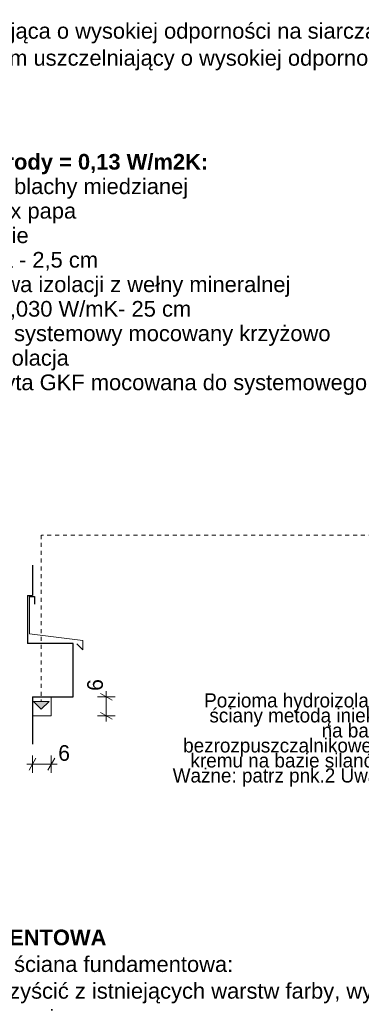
# Model space of a CAD drawing. Extents: x -396299 to -11759, y -15022 to 18278.
# Tile 88 of 205: x -199586 to -195229, y -5196 to 7373. Entities that reach past the tile are written whole.
import ezdxf

# ---------------------------------------------------------------- set-up
doc = ezdxf.new("R2010")
doc.units = 0
doc.header["$MEASUREMENT"] = 0
doc.linetypes.add('Hidden Line', pattern=[100, 50, -50])
doc.layers.add('Arch opisy', color=7, linetype='Continuous')
doc.layers.add('Arch wymiary', color=7, linetype='Continuous')
doc.layers.add('Arch opisy_Nr_Pióra__3', color=7, linetype='Continuous', lineweight=20, true_color=0xff6600)
for name, color, linetype, lineweight in [('Arch opisy_Nr_Pióra__5', 7, 'Continuous', 13), ('Arch wymiary_Nr_Pióra__21', 7, 'Continuous', 13), ('Arch wymiary_Nr_Pióra__5', 7, 'Continuous', 13), ('INWENT.ŚCIANY_Nr_Pióra__1', 7, 'Continuous', 25), ('INWENT.ŚCIANY_Nr_Pióra__21', 7, 'Continuous', 13)]:
    doc.layers.add(name, color=color, linetype=linetype, lineweight=lineweight)
doc.styles.add('GENERATED_STYLE_1', font='txt')
doc.styles.add('GENERATED_STYLE_3', font='txt')
doc.styles.add('GENERATED_STYLE_8', font='arial.ttf')
doc.dimstyles.new('GENERATED_STYLE__11', dxfattribs={"dimtxt": 0.18, "dimasz": 109.44, "dimexe": 0.18, "dimexo": 0.0625, "dimgap": 0.09, "dimtad": 0, "dimtih": 1, "dimtoh": 1, "dimdec": 4, "dimzin": 0, "dimdsep": 46, "dimcen": 0.09, "dimadec": 0, "dimazin": 0, "dimtfac": 1, "dimtdec": 4, "dimtmove": 0, "dimatfit": 3, "dimldrblk": 'ARROWHEAD_11', "dimfxl": 0, "dimtolj": 1, "dimtzin": 0, "dimarcsym": 0})
doc.dimstyles.new('GENERATED_STYLE__2', dxfattribs={"dimtxt": 200, "dimasz": 114, "dimexe": 0.18, "dimexo": 0, "dimgap": 0.09, "dimtad": 1, "dimtih": 1, "dimtoh": 1, "dimdec": 0, "dimlfac": 0.1, "dimzin": 0, "dimdsep": 46, "dimtxsty": 'GENERATED_STYLE_1', "dimblk": 'ARROWHEAD_2', "dimblk1": 'ARROWHEAD_2', "dimblk2": 'ARROWHEAD_2', "dimcen": 0.09, "dimclrd": 7, "dimclre": 7, "dimclrt": 7, "dimazin": 0, "dimtfac": 1, "dimtdec": 4, "dimtmove": 2, "dimatfit": 3, "dimfxl": 0, "dimtolj": 1, "dimtzin": 0, "dimarcsym": 0})
doc.dimstyles.new('GENERATED_STYLE__3', dxfattribs={"dimtxt": 200, "dimasz": 114, "dimexe": 0.18, "dimexo": 0, "dimgap": 0.09, "dimtad": 1, "dimdec": 0, "dimlfac": 0.1, "dimzin": 0, "dimdsep": 46, "dimtxsty": 'GENERATED_STYLE_1', "dimblk": 'ARROWHEAD_2', "dimblk1": 'ARROWHEAD_2', "dimblk2": 'ARROWHEAD_2', "dimcen": 0.09, "dimclrd": 7, "dimclre": 7, "dimclrt": 7, "dimazin": 0, "dimtfac": 1, "dimtdec": 4, "dimtmove": 2, "dimatfit": 3, "dimfxl": 0, "dimtolj": 1, "dimtzin": 0, "dimarcsym": 0})

# ---------------------------------------------------------------- blocks, each defined once
blk = doc.blocks.new('Linia_162', base_point=(-193384, 793))
at = {"layer": 'Arch opisy_Nr_Pióra__3', "linetype": 'Continuous'}
blk.add_hatch(color=256, dxfattribs=at).paths.add_polyline_path([(-193384, 793), (-193484, 693), (-193484, 893)], flags=0)
for p, q in [((-193384, 793), (-193484, 893)), ((-193484, 693), (-193484, 893)), ((-193384, 793), (-193484, 693))]:
    blk.add_line(p, q, dxfattribs=at)
at = {"layer": 'Arch opisy_Nr_Pióra__3', "linetype": 'Hidden Line'}
blk.add_line((-193484, 793), (-199310, 793), dxfattribs=at)
blk = doc.blocks.new('Linia_163', base_point=(-199310, 793))
at = {"layer": 'Arch opisy_Nr_Pióra__3', "linetype": 'Continuous'}
blk.add_hatch(color=256, dxfattribs=at).paths.add_polyline_path([(-199310, -1430), (-199410, -1330), (-199210, -1330)], flags=0)
at = {"layer": 'Arch opisy_Nr_Pióra__3', "linetype": 'Hidden Line'}
blk.add_line((-199310, 793), (-199310, -1330), dxfattribs=at)
at = {"layer": 'Arch opisy_Nr_Pióra__3', "linetype": 'Continuous'}
for p, q in [((-199310, -1430), (-199410, -1330)), ((-199410, -1330), (-199210, -1330)), ((-199310, -1430), (-199210, -1330))]:
    blk.add_line(p, q, dxfattribs=at)
blk = doc.blocks.new('*D697')
at = {"layer": 'Arch wymiary_Nr_Pióra__5', "linetype": 'Continuous'}
for p, q in [((-198407, -1315), (-198557, -1229)), ((-198482, -1272), (-198482, -1199)), ((-198369, -1272), (-198594, -1272)), ((-198482, -1512), (-198482, -1272)), ((-198557, -1469), (-198407, -1555)), ((-198369, -1512), (-198594, -1512)), ((-198482, -1585), (-198482, -1512))]:
    blk.add_line(p, q, dxfattribs=at)
at = {"layer": 'Arch wymiary_Nr_Pióra__21', "insert": (-198522, -1194), "char_height": 200, "attachment_point": 7, "rotation": 90, "style": 'GENERATED_STYLE_1'}
blk.add_mtext('{6}', dxfattribs=at)
blk = doc.blocks.new('ARROWHEAD_2')
at = {"color": 0, "linetype": 'Continuous', "lineweight": 0}
for p, q in [((0, 0), (-1, 0)), ((-0.38, -0.66), (0.38, 0.66))]:
    blk.add_line(p, q, dxfattribs=at)
blk = doc.blocks.new('*D698')
at = {"layer": 'Arch wymiary_Nr_Pióra__5', "linetype": 'Continuous'}
for p, q in [((-199496, -2130), (-199423, -2130)), ((-199379, -2055), (-199466, -2205)), ((-199423, -2243), (-199423, -2018)), ((-199423, -2130), (-199183, -2130)), ((-199226, -2205), (-199139, -2055)), ((-199183, -2243), (-199183, -2018)), ((-199183, -2130), (-199109, -2130))]:
    blk.add_line(p, q, dxfattribs=at)
at = {"layer": 'Arch wymiary_Nr_Pióra__21', "insert": (-199094, -2090), "char_height": 200, "attachment_point": 7, "style": 'GENERATED_STYLE_1'}
blk.add_mtext('{6}', dxfattribs=at)
blk = doc.blocks.new('ARROWHEAD_11')
at = {"color": 0, "linetype": 'Continuous', "lineweight": 0}
blk.add_line((0, 0), (-1, 0), dxfattribs=at)
at = {"color": 0, "linetype": 'Continuous', "lineweight": 0, "const_width": 0.25, "flags": 128}
blk.add_lwpolyline([(-0.125, 0, 1), (0.125, 0, 1)], format="xyb", close=True, dxfattribs=at)

msp = doc.modelspace()

# ---------------------------------------------------------------- linework, layer by layer
at = {"layer": 'INWENT.ŚCIANY_Nr_Pióra__1', "linetype": 'Continuous'}
for p, q in [((-199422.6, 412.1), (-199422.6, 24.1)), ((-199486.2, 24.1), (-199486.2, -591.9)), ((-199486.2, 24.1), (-199422.6, 24.1)), ((-199462.6, 8.1), (-199398.5, 8.1)), ((-199398.5, 8.1), (-199398.5, -85.8)), ((-198902.6, -591.9), (-199486.2, -591.9)), ((-198902.6, -1271.9), (-198902.6, -591.9)), ((-199422.6, -1271.9), (-199422.6, -1876.1)), ((-199422.6, -1271.9), (-198902.6, -1271.9))]:
    msp.add_line(p, q, dxfattribs=at)
at = {"layer": 'INWENT.ŚCIANY_Nr_Pióra__21', "linetype": 'Continuous'}
for p, q in [((-199462.6, -466.9), (-199462.6, 8.1)), ((-198782.6, -551.9), (-199462.6, -466.9)), ((-198855.8, -595.5), (-198782.6, -671.9)), ((-198782.6, -551.9), (-198782.6, -671.9)), ((-199182.6, -1271.9), (-199182.6, -1511.9)), ((-199182.6, -1511.9), (-199422.6, -1511.9))]:
    msp.add_line(p, q, dxfattribs=at)

# ---------------------------------------------------------------- block references
at = {"layer": 'Arch opisy', "color": 30, "linetype": 'Hidden Line', "lineweight": 20, "true_color": 0xff6600}
for name, p in [('Linia_162', (-193383.6, 793.2)), ('Linia_163', (-199310.3, 793.2))]:
    msp.add_blockref(name, p, dxfattribs=at)

# ---------------------------------------------------------------- texts
at = {"layer": 'Arch opisy_Nr_Pióra__3', "linetype": 'Continuous', "insert": (-194824.9, -1822.3), "char_height": 180, "width": 3422.12, "attachment_point": 6, "line_spacing_factor": 0.638949, "style": 'GENERATED_STYLE_3'}
msp.add_mtext('{Pozioma hydroizolacja\\Pściany metodą iniekcji\\Pna bazie bezrozpuszczalnikowego \\Pkremu na bazie silanów.\\PWażne: patrz pnk.2 Uwagi}', dxfattribs=at)
at = {"layer": 'Arch opisy_Nr_Pióra__5', "linetype": 'Continuous', "char_height": 200, "width": 9728.552, "attachment_point": 1, "style": 'GENERATED_STYLE_8'}
for s, insert, line_spacing_factor in [('\\A1;{\\fArial|b1|i0|c0|p38;S5 - ŚCIANA FUNDAMENTOWA\\P\\fArial|b0|i0|c0|p38;      - wysokowytrzymała, trójwarstwowa kubełkowa mata ochronna \\P        z funkcją oddzielającą\\P      - elastyczna polimerowa powłoka grubowarstwowa (FPD)\\P      - wodoszczelna szpachlówka uszczelniająca\\P      - mineralny szlam uszczelniający o wysokiej odporności \\P        na siarczany\\P      - powłoka gruntująca o działaniu wzmacniającym\\P      - istniejąca kamienna ściana fundamentowa\\P        a) kamień należy oczyścić z istniejących warstw farby, wykwitów etc.\\P        b) usunąć istniejące spoiny\\P c) przestrzeń po spoinach wypłenić szpachlówka uszczelniająca \\P     o wysokiej odporności na siarczany\\PUWAGA:\\PJeżeli przy odkryciu ściany fundamentowej od wewnątrz okaże się,\\Pże kamień jest tylko warstwą licową a reszta ściany jest wykonana \\Pz cegły należy dół ściany odciąć izolacją poziomą za pomocą \\Piniekcji na bazie bezrozpuszczalnikowego kremu na bazie silanów\\PPionowe izolacje należy ułożyć następująco:\\H1.211654x; \\P\\H0.825318x;      - ceglana ściana fundamentowa\\P- bezrozpuszczalnikowy koncentrat krzemionkujący o działaniu\\P  wzmacniającym\\P\\fCalibri|b0|i0|c0|p34;\\H0.857143x;- \\fArial|b0|i0|c0|p38;\\H1.166667x;szpachlówka uszczelniająca o wysokiej odporności na siarczany\\P- sztywny, mineralny szlam uszczelniający o wysokiej odporności na \\P  siarczany }', (-202825.4, 14915.3), 1.034041), ('\\A1;{\\fArial|b1|i0|c0|p38;D1 - DACH \\P         U całkowite przegrody = 0,13 W/m2K:\\P\\fArial|b0|i0|c0|p38;      - istniejące panaele z blachy miedzianej\\P      - istniejąca izolacja 2 x papa\\P      - istniejące deskowanie\\P      - wentylowana pustka - 2,5 cm\\P      - projektowana warstwa izolacji z wełny mineralnej \\P        o współ. lambda = 0,030 W/mK- 25 cm \\P      - projektowany stelaż systemowy mocowany krzyżowo\\P      - projektowana paroizolacja\\P      - projektowana 2 x płyta GKF mocowana do systemowego stelaża }', (-202825.4, 5972.6), 0.938465), ('\\A1;{\\fArial|b1|i0|c0|p38;S5a - ŚCIANA FUNDAMENTOWA\\P\\fArial|b0|i0|c0|p38;      - istniejąca kamienna ściana fundamentowa:\\P        a) kamień należy oczyścić z istniejących warstw farby, wykwitów etc.\\P        b) usunąć istniejące spoiny\\P c) przestrzeń po spoinach wypełenić szpachlówka uszczelniająca \\P     o wysokiej odporności na siarczany\\P d) część zewnętrzną spoiny wykonać z mineralnej paroprzepuczalnej, \\P     mrozoodpornej i odkształcalnej masy wypełniającej w kolorze szarym\\PUWAGA:\\PJeżeli przy odkryciu ściany fundamentowej od wewnątrz okaże się,\\Pże kamień jest tylko warstwą licową a reszta ściany jest wykonana \\Pz cegły należy dół ściany odciąć izolacją poziomą za pomocą iniekcji na bazie bezrozpuszczalnikowego kremu na bazie silanów\\PPionowe izolacje należy ułożyć następująco:\\H1.211654x; \\P\\H0.825318x;      - istniejąca ceglana ściana fundamentowa\\P- bezrozpuszczalnikowy koncentrat krzemionkujący o działaniu\\P  wzmacniającym\\P\\fCalibri|b0|i0|c0|p34;\\H0.857143x;- \\fArial|b0|i0|c0|p38;\\H1.166667x;szpachlówka uszczelniająca o wysokiej odporności na siarczany\\P- sztywny, mineralny szlam uszczelniający o wysokiej odporności na \\P  siarczany }', (-202825.4, -4242.2), 1.022042)]:
    msp.add_mtext(s, dxfattribs=dict(at, insert=insert, line_spacing_factor=line_spacing_factor))

# ---------------------------------------------------------------- dimensions: what is measured, and where the dimension line sits
at = {"layer": 'Arch wymiary', "linetype": 'Continuous'}
dim = msp.add_linear_dim(base=(-198481.8, -1511.9), p1=(-199182.6, -1511.9), p2=(-199182.6, -1271.9), angle=90, text='6', dimstyle='GENERATED_STYLE__3', dxfattribs=at)
dim.commit()
dim.dimension.update_dxf_attribs({"geometry": '*D697', "text_midpoint": (-198621.8, -1118)})
dim = msp.add_linear_dim(base=(-199422.6, -2130), p1=(-199422.6, -1511.9), p2=(-199182.6, -1511.9), text='6', dimstyle='GENERATED_STYLE__2', dxfattribs=at)
dim.commit()
dim.dimension.update_dxf_attribs({"geometry": '*D698', "text_midpoint": (-199018.1, -1990)})

# ---------------------------------------------------------------- leaders
at = {"layer": 'Arch opisy_Nr_Pióra__3', "linetype": 'Continuous', "annotation_type": 0, "has_hookline": 1, "hookline_direction": 1, "text_width": 3360}
msp.add_leader([(-193026.7, -3481.5), (-194387.8, -1796.6), (-194690.8, -1796.6)], dimstyle='GENERATED_STYLE__11', dxfattribs=at)

doc.saveas('drawing.dxf')
